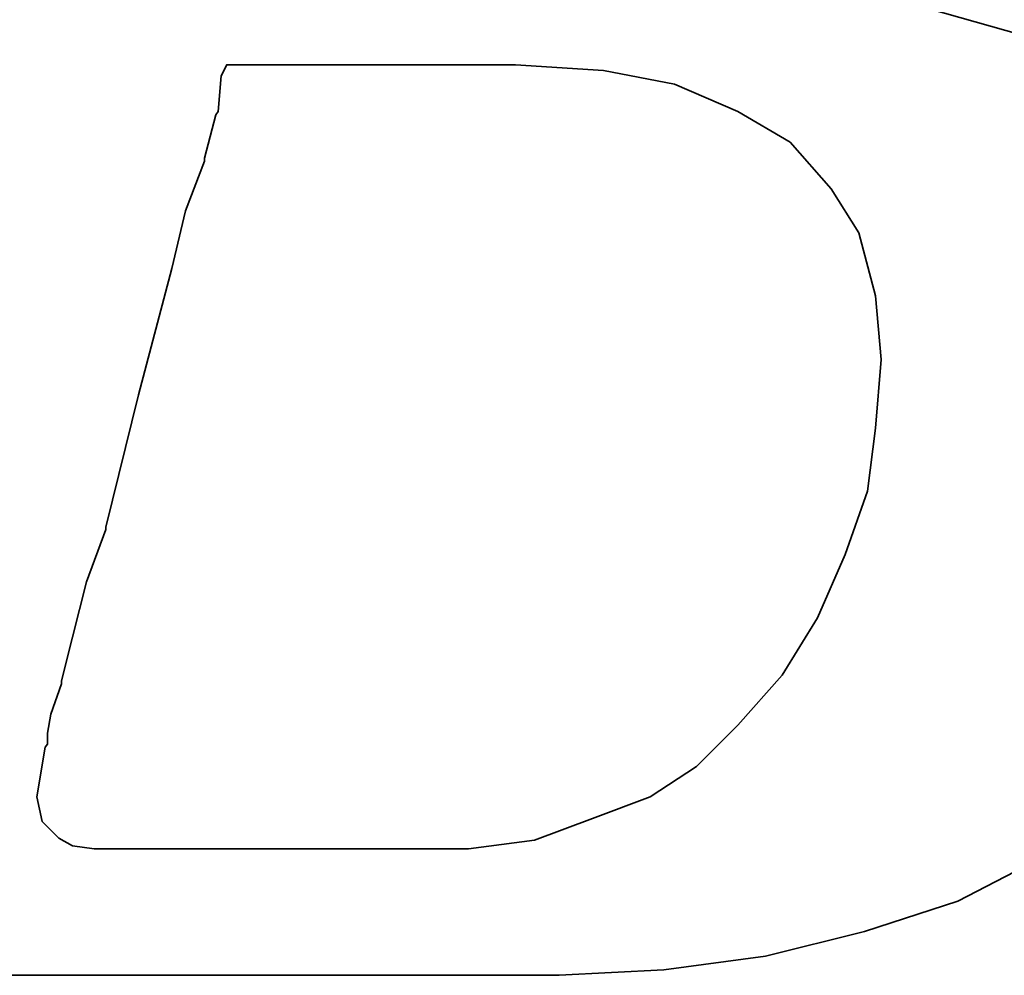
# Model space of a CAD drawing. Extents: x -176 to 363, y 100 to 494.
# Tile 27 of 48: x 261.33 to 262.86, y 173.95 to 175.43. Entities that reach past the tile are written whole.
import ezdxf

# ---------------------------------------------------------------- set-up
doc = ezdxf.new("R2010")
doc.units = 0
doc.header["$LTSCALE"] = 3
doc.header["$MEASUREMENT"] = 0
doc.layers.add('DIM', color=4, linetype='CONTINUOUS')
doc.layers.add('layer 1', color=7, linetype='CONTINUOUS')

# ---------------------------------------------------------------- blocks, each defined once
blk = doc.blocks.new('TBI MOTION logo(完整正式版)')
at = {"layer": 'layer 1', "color": 22, "lineweight": 35}
for points, knots in [([(-64.65375, -6.86375), (-64.65375, -6.86375), (-64.84375, -7.29625), (-64.84375, -7.29625), (-64.84375, -7.29625), (-64.84375, -7.29625), (-64.86875, -7.34375), (-64.86875, -7.34375), (-64.86875, -7.34375), (-64.86875, -7.34375), (-64.86875, -7.36875), (-64.86875, -7.36875), (-64.86875, -7.36875), (-64.86875, -7.36875), (-65.15375, -7.65375), (-65.15375, -7.65375), (-65.15375, -7.65375), (-65.15375, -7.65375), (-65.17875, -7.65375), (-65.17875, -7.65375), (-65.17875, -7.65375), (-65.17875, -7.65375), (-65.20375, -7.67875), (-65.20375, -7.67875), (-65.20375, -7.67875), (-65.20375, -7.67875), (-65.58875, -7.87125), (-65.58875, -7.87125), (-65.58875, -7.87125), (-65.58875, -7.87125), (-65.63375, -7.87125), (-65.63375, -7.87125), (-65.63375, -7.87125), (-65.63375, -7.87125), (-65.65875, -7.89375), (-65.65875, -7.89375), (-65.65875, -7.89375), (-65.65875, -7.89375), (-66.09375, -7.94375), (-66.09375, -7.94375), (-66.09375, -7.94375), (-66.09375, -7.94375), (-66.11375, -7.94375), (-66.11375, -7.94375), (-66.11375, -7.94375), (-66.11375, -7.94375), (-66.16375, -7.94375), (-66.16375, -7.94375), (-66.16375, -7.94375), (-66.16375, -7.94375), (-66.30875, -7.94375), (-66.30875, -7.94375), (-66.30875, -7.94375), (-66.30875, -7.94375), (-66.69375, -7.94375), (-66.69375, -7.94375), (-66.69375, -7.94375), (-66.69375, -7.94375), (-67.07375, -7.94375), (-67.07375, -7.94375), (-67.07375, -7.94375), (-67.07375, -7.94375), (-67.12375, -7.94375), (-67.12375, -7.94375), (-67.12375, -7.94375), (-67.12375, -7.94375), (-67.12375, -7.96625), (-67.12375, -7.96625), (-67.12375, -7.96625), (-67.12375, -7.96625), (-67.14875, -7.99125), (-67.14875, -7.99125), (-67.14875, -7.99125), (-67.14875, -7.99125), (-67.24375, -8.34875), (-67.24375, -8.34875), (-67.24375, -8.34875), (-67.24375, -8.34875), (-67.31375, -8.68625), (-67.31375, -8.68625), (-67.31375, -8.68625), (-67.31375, -8.68625), (-67.26875, -8.68625), (-67.26875, -8.68625), (-67.26875, -8.68625), (-67.26875, -8.68625), (-67.07375, -8.68625), (-67.07375, -8.68625), (-67.07375, -8.68625), (-67.07375, -8.68625), (-66.54875, -8.68625), (-66.54875, -8.68625), (-66.54875, -8.68625), (-66.54875, -8.68625), (-65.82625, -8.68625), (-65.82625, -8.68625), (-65.82625, -8.68625), (-65.82625, -8.68625), (-65.01375, -8.68625), (-65.01375, -8.68625), (-65.01375, -8.68625), (-65.01375, -8.68625), (-64.05375, -8.68625), (-64.05375, -8.68625), (-64.05375, -8.68625), (-64.05375, -8.68625), (-62.08375, -8.68625), (-62.08375, -8.68625), (-62.08375, -8.68625), (-62.08375, -8.68625), (-60.06875, -8.68625), (-60.06875, -8.68625), (-60.06875, -8.68625), (-60.06875, -8.68625), (-59.10875, -8.68625), (-59.10875, -8.68625), (-59.10875, -8.68625), (-59.10875, -8.68625), (-58.29375, -8.68625), (-58.29375, -8.68625), (-58.29375, -8.68625), (-58.29375, -8.68625), (-57.57375, -8.68625), (-57.57375, -8.68625), (-57.57375, -8.68625), (-57.57375, -8.68625), (-57.04875, -8.68625), (-57.04875, -8.68625), (-57.04875, -8.68625), (-57.04875, -8.68625), (-56.85375, -8.68625), (-56.85375, -8.68625), (-56.85375, -8.68625), (-56.85375, -8.68625), (-56.70875, -8.68625), (-56.70875, -8.68625), (-56.70875, -8.68625), (-56.70875, -8.68625), (-56.61375, -8.68625), (-56.61375, -8.68625), (-56.61375, -8.68625), (-56.61375, -8.68625), (-56.56875, -8.68625), (-56.56875, -8.68625), (-56.56875, -8.68625), (-56.56875, -8.68625), (-55.65375, -8.63875), (-55.65375, -8.63875), (-55.65375, -8.63875), (-55.65375, -8.63875), (-54.76875, -8.51875), (-54.76875, -8.51875), (-54.76875, -8.51875), (-54.76875, -8.51875), (-53.90375, -8.30375), (-53.90375, -8.30375), (-53.90375, -8.30375), (-53.90375, -8.30375), (-53.08875, -8.03875), (-53.08875, -8.03875), (-53.08875, -8.03875), (-53.08875, -8.03875), (-52.34375, -7.65375), (-52.34375, -7.65375), (-52.34375, -7.65375), (-52.34375, -7.65375), (-51.69875, -7.29625), (-51.69875, -7.29625), (-51.69875, -7.29625), (-51.69875, -7.29625), (-51.21875, -6.91125), (-51.21875, -6.91125), (-51.21875, -6.91125), (-51.21875, -6.91125), (-50.83375, -6.50375), (-50.83375, -6.50375), (-50.83375, -6.50375), (-50.83375, -6.50375), (-50.44875, -5.94875), (-50.44875, -5.94875), (-50.44875, -5.94875), (-50.44875, -5.94875), (-50.13875, -5.30375), (-50.13875, -5.30375), (-50.13875, -5.30375), (-50.13875, -5.30375), (-49.99375, -4.65375), (-49.99375, -4.65375), (-49.99375, -4.65375), (-49.99375, -4.65375), (-49.92375, -3.98375), (-49.92375, -3.98375), (-49.92375, -3.98375), (-49.92375, -3.98375), (-49.99375, -3.19374), (-49.99375, -3.19374), (-49.99375, -3.19374), (-49.99375, -3.19374), (-50.23374, -2.44874), (-50.23374, -2.44874), (-50.23374, -2.44874), (-50.23374, -2.44874), (-50.59375, -1.87374), (-50.59375, -1.87374), (-50.59375, -1.87374), (-50.59375, -1.87374), (-51.09875, -1.31874), (-51.09875, -1.31874), (-51.09875, -1.31874), (-51.09875, -1.31874), (-51.74375, -0.81875), (-51.74375, -0.81875), (-51.74375, -0.81875), (-51.74375, -0.81875), (-52.53875, -0.48125), (-52.53875, -0.48125), (-52.53875, -0.48125), (-52.53875, -0.48125), (-53.47375, -0.21875), (-53.47375, -0.21875), (-53.47375, -0.21875), (-53.47375, -0.21875), (-54.52875, -0.04874), (-54.52875, -0.04874), (-54.52875, -0.04874), (-54.52875, -0.04874), (-55.65375, 0.12125), (-55.65375, 0.12125), (-55.65375, 0.12125), (-55.65375, 0.12125), (-54.50375, 0.28624), (-54.50375, 0.28624), (-54.50375, 0.28624), (-54.50375, 0.28624), (-53.83375, 0.38124), (-53.83375, 0.38124), (-53.83375, 0.38124), (-53.83375, 0.38124), (-53.18375, 0.50125), (-53.18375, 0.50125), (-53.18375, 0.50125), (-53.18375, 0.50125), (-52.55875, 0.66874), (-52.55875, 0.66874), (-52.55875, 0.66874), (-52.55875, 0.66874), (-52.03375, 0.86124), (-52.03375, 0.86124), (-52.03375, 0.86124), (-52.03375, 0.86124), (-51.50374, 1.03124), (-51.50374, 1.03124), (-51.50374, 1.03124), (-51.50374, 1.03124), (-51.09875, 1.27125), (-51.09875, 1.27125), (-51.09875, 1.27125), (-51.09875, 1.27125), (-50.71375, 1.48624), (-50.71375, 1.48624), (-50.71375, 1.48624), (-50.71375, 1.48624), (-50.37625, 1.77625), (-50.37625, 1.77625), (-50.37625, 1.77625), (-50.37625, 1.77625), (-49.82375, 2.37625), (-49.82375, 2.37625), (-49.82375, 2.37625), (-49.82375, 2.37625), (-49.41875, 2.99625), (-49.41875, 2.99625), (-49.41875, 2.99625), (-49.41875, 2.99625), (-49.22375, 3.76625), (-49.22375, 3.76625), (-49.22375, 3.76625), (-49.22375, 3.76625), (-49.15375, 4.50874), (-49.15375, 4.50874), (-49.15375, 4.50874), (-49.15375, 4.50874), (-49.20375, 5.25125), (-49.20375, 5.25125), (-49.20375, 5.25125), (-49.20375, 5.25125), (-49.41875, 5.92625), (-49.41875, 5.92625), (-49.41875, 5.92625), (-49.41875, 5.92625), (-49.77875, 6.47625), (-49.77875, 6.47625), (-49.77875, 6.47625), (-49.77875, 6.47625), (-50.33125, 7.02624), (-50.33125, 7.02624), (-50.33125, 7.02624), (-50.33125, 7.02624), (-51.00125, 7.43625), (-51.00125, 7.43625), (-51.00125, 7.43625), (-51.00125, 7.43625), (-51.79375, 7.72625), (-51.79375, 7.72625), (-51.79375, 7.72625), (-51.79375, 7.72625), (-52.72875, 7.89124), (-52.72875, 7.89124), (-52.72875, 7.89124), (-52.72875, 7.89124), (-53.83375, 7.98625), (-53.83375, 7.98625), (-53.83375, 7.98625), (-53.83375, 7.98625), (-53.92875, 7.98625), (-53.92875, 7.98625), (-53.92875, 7.98625), (-53.92875, 7.98625), (-54.26375, 7.98625), (-54.26375, 7.98625), (-54.26375, 7.98625), (-54.26375, 7.98625), (-54.74375, 7.98625), (-54.74375, 7.98625), (-54.74375, 7.98625), (-54.74375, 7.98625), (-55.36875, 7.98625), (-55.36875, 7.98625), (-55.36875, 7.98625), (-55.36875, 7.98625), (-56.13375, 7.98625), (-56.13375, 7.98625), (-56.13375, 7.98625), (-56.13375, 7.98625), (-56.94875, 7.98625), (-56.94875, 7.98625), (-56.94875, 7.98625), (-56.94875, 7.98625), (-58.77625, 7.98625), (-58.77625, 7.98625), (-58.77625, 7.98625), (-58.77625, 7.98625), (-60.59875, 7.98625), (-60.59875, 7.98625), (-60.59875, 7.98625), (-60.59875, 7.98625), (-61.41375, 7.98625), (-61.41375, 7.98625), (-61.41375, 7.98625), (-61.41375, 7.98625), (-62.17875, 7.98625), (-62.17875, 7.98625), (-62.17875, 7.98625), (-62.17875, 7.98625), (-62.80375, 7.98625), (-62.80375, 7.98625), (-62.80375, 7.98625), (-62.80375, 7.98625), (-63.30625, 7.98625), (-63.30625, 7.98625), (-63.30625, 7.98625), (-63.30625, 7.98625), (-63.57375, 7.98625), (-63.57375, 7.98625), (-63.57375, 7.98625), (-63.57375, 7.98625), (-63.57375, 7.96375), (-63.57375, 7.96375), (-63.57375, 7.96375), (-63.57375, 7.96375), (-63.59875, 7.94125), (-63.59875, 7.94125), (-63.59875, 7.94125), (-63.59875, 7.94125), (-63.69375, 7.55625), (-63.69375, 7.55625), (-63.69375, 7.55625), (-63.69375, 7.55625), (-63.76375, 7.24624), (-63.76375, 7.24624), (-63.76375, 7.24624), (-63.76375, 7.24624), (-63.23875, 7.24624), (-63.23875, 7.24624), (-63.23875, 7.24624), (-63.23875, 7.24624), (-62.75875, 7.24624), (-62.75875, 7.24624), (-62.75875, 7.24624), (-62.75875, 7.24624), (-62.61125, 7.24624), (-62.61125, 7.24624), (-62.61125, 7.24624), (-62.61125, 7.24624), (-62.56625, 7.24624), (-62.56625, 7.24624), (-62.56625, 7.24624), (-62.56625, 7.24624), (-62.22875, 7.24624), (-62.22875, 7.24624), (-62.22875, 7.24624), (-62.22875, 7.24624), (-62.20375, 7.24624), (-62.20375, 7.24624), (-62.20375, 7.24624), (-62.20375, 7.24624), (-62.17875, 7.21875), (-62.17875, 7.21875), (-62.17875, 7.21875), (-62.17875, 7.21875), (-61.96375, 7.17125), (-61.96375, 7.17125), (-61.96375, 7.17125), (-61.96375, 7.17125), (-61.72375, 7.12624), (-61.72375, 7.12624), (-61.72375, 7.12624), (-61.72375, 7.12624), (-61.70375, 7.12624), (-61.70375, 7.12624), (-61.70375, 7.12624), (-61.70375, 7.12624), (-61.55875, 7.07624), (-61.55875, 7.07624), (-61.55875, 7.07624), (-61.55875, 7.07624), (-61.50875, 7.07624), (-61.50875, 7.07624), (-61.50875, 7.07624), (-61.50875, 7.07624), (-61.48375, 7.02624), (-61.48375, 7.02624), (-61.48375, 7.02624), (-61.48375, 7.02624), (-61.31875, 6.83375), (-61.31875, 6.83375), (-61.31875, 6.83375), (-61.31875, 6.83375), (-61.29375, 6.81125), (-61.29375, 6.81125), (-61.29375, 6.81125), (-61.29375, 6.81125), (-61.29375, 6.78625), (-61.29375, 6.78625), (-61.29375, 6.78625), (-61.29375, 6.78625), (-61.19875, 6.50124), (-61.19875, 6.50124), (-61.19875, 6.50124), (-61.19875, 6.50124), (-61.17375, 6.45124), (-61.17375, 6.45124), (-61.17375, 6.45124), (-61.17375, 6.45124), (-61.19875, 6.40625), (-61.19875, 6.40625), (-61.19875, 6.40625), (-61.19875, 6.40625), (-61.26875, 5.99624), (-61.26875, 5.99624), (-61.26875, 5.99624), (-61.26875, 5.99624), (-61.26875, 5.85125), (-61.26875, 5.85125), (-61.26875, 5.85125), (-61.26875, 5.85125), (-61.26875, 5.82625), (-61.26875, 5.82625), (-61.26875, 5.82625), (-61.26875, 5.82625), (-61.29375, 5.80625), (-61.29375, 5.80625), (-61.29375, 5.80625), (-61.29375, 5.80625), (-61.34125, 5.66125), (-61.34125, 5.66125), (-61.34125, 5.66125), (-61.34125, 5.66125), (-61.41375, 5.44625), (-61.41375, 5.44625), (-61.41375, 5.44625), (-61.41375, 5.44625), (-61.48375, 5.15625), (-61.48375, 5.15625), (-61.48375, 5.15625), (-61.48375, 5.15625), (-61.58375, 4.82124), (-61.58375, 4.82124), (-61.58375, 4.82124), (-61.58375, 4.82124), (-61.79875, 4.00375), (-61.79875, 4.00375), (-61.79875, 4.00375), (-61.79875, 4.00375), (-62.05875, 2.99625), (-62.05875, 2.99625), (-62.05875, 2.99625), (-62.05875, 2.99625), (-62.34875, 1.91625), (-62.34875, 1.91625), (-62.34875, 1.91625), (-62.34875, 1.91625), (-62.97375, -0.41124), (-62.97375, -0.41124), (-62.97375, -0.41124), (-62.97375, -0.41124), (-63.59875, -2.75875), (-63.59875, -2.75875), (-63.59875, -2.75875), (-63.59875, -2.75875), (-63.88375, -3.86374), (-63.88375, -3.86374), (-63.88375, -3.86374), (-63.88375, -3.86374), (-64.14875, -4.82374), (-64.14875, -4.82374), (-64.14875, -4.82374), (-64.14875, -4.82374), (-64.36375, -5.64125), (-64.36375, -5.64125), (-64.36375, -5.64125), (-64.36375, -5.64125), (-64.43625, -5.97625), (-64.43625, -5.97625), (-64.43625, -5.97625), (-64.43625, -5.97625), (-64.50875, -6.28625), (-64.50875, -6.28625), (-64.50875, -6.28625), (-64.50875, -6.28625), (-64.50875, -6.30875), (-64.50875, -6.30875), (-64.50875, -6.30875), (-64.50875, -6.30875), (-64.57875, -6.50375), (-64.57875, -6.50375), (-64.57875, -6.50375), (-64.57875, -6.50375), (-64.62875, -6.69625), (-64.62875, -6.69625), (-64.62875, -6.69625), (-64.62875, -6.69625), (-64.62875, -6.76875), (-64.62875, -6.76875), (-64.62875, -6.76875), (-64.62875, -6.76875), (-64.62875, -6.81375), (-64.62875, -6.81375), (-64.62875, -6.81375), (-64.62875, -6.81375), (-64.62875, -6.83875), (-64.62875, -6.83875), (-64.62875, -6.83875), (-64.62875, -6.83875), (-64.65375, -6.86375), (-64.65375, -6.86375)], [0, 0, 0, 0, 0.0071942, 0.0071942, 0.0071942, 0.0071942, 0.0143885, 0.0143885, 0.0143885, 0.0143885, 0.0215827, 0.0215827, 0.0215827, 0.0215827, 0.028777, 0.028777, 0.028777, 0.028777, 0.0359712, 0.0359712, 0.0359712, 0.0359712, 0.0431655, 0.0431655, 0.0431655, 0.0431655, 0.0503597, 0.0503597, 0.0503597, 0.0503597, 0.057554, 0.057554, 0.057554, 0.057554, 0.0647482, 0.0647482, 0.0647482, 0.0647482, 0.0719424, 0.0719424, 0.0719424, 0.0719424, 0.0791367, 0.0791367, 0.0791367, 0.0791367, 0.0863309, 0.0863309, 0.0863309, 0.0863309, 0.0935252, 0.0935252, 0.0935252, 0.0935252, 0.1007194, 0.1007194, 0.1007194, 0.1007194, 0.1079137, 0.1079137, 0.1079137, 0.1079137, 0.1151079, 0.1151079, 0.1151079, 0.1151079, 0.1223022, 0.1223022, 0.1223022, 0.1223022, 0.1294964, 0.1294964, 0.1294964, 0.1294964, 0.1366906, 0.1366906, 0.1366906, 0.1366906, 0.1438849, 0.1438849, 0.1438849, 0.1438849, 0.1510791, 0.1510791, 0.1510791, 0.1510791, 0.1582734, 0.1582734, 0.1582734, 0.1582734, 0.1654676, 0.1654676, 0.1654676, 0.1654676, 0.1726619, 0.1726619, 0.1726619, 0.1726619, 0.1798561, 0.1798561, 0.1798561, 0.1798561, 0.1870504, 0.1870504, 0.1870504, 0.1870504, 0.1942446, 0.1942446, 0.1942446, 0.1942446, 0.2014388, 0.2014388, 0.2014388, 0.2014388, 0.2086331, 0.2086331, 0.2086331, 0.2086331, 0.2158273, 0.2158273, 0.2158273, 0.2158273, 0.2230216, 0.2230216, 0.2230216, 0.2230216, 0.2302158, 0.2302158, 0.2302158, 0.2302158, 0.2374101, 0.2374101, 0.2374101, 0.2374101, 0.2446043, 0.2446043, 0.2446043, 0.2446043, 0.2517986, 0.2517986, 0.2517986, 0.2517986, 0.2589928, 0.2589928, 0.2589928, 0.2589928, 0.2661871, 0.2661871, 0.2661871, 0.2661871, 0.2733813, 0.2733813, 0.2733813, 0.2733813, 0.2805755, 0.2805755, 0.2805755, 0.2805755, 0.2877698, 0.2877698, 0.2877698, 0.2877698, 0.294964, 0.294964, 0.294964, 0.294964, 0.3021583, 0.3021583, 0.3021583, 0.3021583, 0.3093525, 0.3093525, 0.3093525, 0.3093525, 0.3165468, 0.3165468, 0.3165468, 0.3165468, 0.323741, 0.323741, 0.323741, 0.323741, 0.3309353, 0.3309353, 0.3309353, 0.3309353, 0.3381295, 0.3381295, 0.3381295, 0.3381295, 0.3453237, 0.3453237, 0.3453237, 0.3453237, 0.352518, 0.352518, 0.352518, 0.352518, 0.3597122, 0.3597122, 0.3597122, 0.3597122, 0.3669065, 0.3669065, 0.3669065, 0.3669065, 0.3741007, 0.3741007, 0.3741007, 0.3741007, 0.381295, 0.381295, 0.381295, 0.381295, 0.3884892, 0.3884892, 0.3884892, 0.3884892, 0.3956835, 0.3956835, 0.3956835, 0.3956835, 0.4028777, 0.4028777, 0.4028777, 0.4028777, 0.4100719, 0.4100719, 0.4100719, 0.4100719, 0.4172662, 0.4172662, 0.4172662, 0.4172662, 0.4244604, 0.4244604, 0.4244604, 0.4244604, 0.4316547, 0.4316547, 0.4316547, 0.4316547, 0.4388489, 0.4388489, 0.4388489, 0.4388489, 0.4460432, 0.4460432, 0.4460432, 0.4460432, 0.4532374, 0.4532374, 0.4532374, 0.4532374, 0.4604317, 0.4604317, 0.4604317, 0.4604317, 0.4676259, 0.4676259, 0.4676259, 0.4676259, 0.4748201, 0.4748201, 0.4748201, 0.4748201, 0.4820144, 0.4820144, 0.4820144, 0.4820144, 0.4892086, 0.4892086, 0.4892086, 0.4892086, 0.4964029, 0.4964029, 0.4964029, 0.4964029, 0.5035971, 0.5035971, 0.5035971, 0.5035971, 0.5107914, 0.5107914, 0.5107914, 0.5107914, 0.5179856, 0.5179856, 0.5179856, 0.5179856, 0.5251799, 0.5251799, 0.5251799, 0.5251799, 0.5323741, 0.5323741, 0.5323741, 0.5323741, 0.5395683, 0.5395683, 0.5395683, 0.5395683, 0.5467626, 0.5467626, 0.5467626, 0.5467626, 0.5539568, 0.5539568, 0.5539568, 0.5539568, 0.5611511, 0.5611511, 0.5611511, 0.5611511, 0.5683453, 0.5683453, 0.5683453, 0.5683453, 0.5755396, 0.5755396, 0.5755396, 0.5755396, 0.5827338, 0.5827338, 0.5827338, 0.5827338, 0.5899281, 0.5899281, 0.5899281, 0.5899281, 0.5971223, 0.5971223, 0.5971223, 0.5971223, 0.6043165, 0.6043165, 0.6043165, 0.6043165, 0.6115108, 0.6115108, 0.6115108, 0.6115108, 0.618705, 0.618705, 0.618705, 0.618705, 0.6258993, 0.6258993, 0.6258993, 0.6258993, 0.6330935, 0.6330935, 0.6330935, 0.6330935, 0.6402878, 0.6402878, 0.6402878, 0.6402878, 0.647482, 0.647482, 0.647482, 0.647482, 0.6546763, 0.6546763, 0.6546763, 0.6546763, 0.6618705, 0.6618705, 0.6618705, 0.6618705, 0.6690647, 0.6690647, 0.6690647, 0.6690647, 0.676259, 0.676259, 0.676259, 0.676259, 0.6834532, 0.6834532, 0.6834532, 0.6834532, 0.6906475, 0.6906475, 0.6906475, 0.6906475, 0.6978417, 0.6978417, 0.6978417, 0.6978417, 0.705036, 0.705036, 0.705036, 0.705036, 0.7122302, 0.7122302, 0.7122302, 0.7122302, 0.7194245, 0.7194245, 0.7194245, 0.7194245, 0.7266187, 0.7266187, 0.7266187, 0.7266187, 0.7338129, 0.7338129, 0.7338129, 0.7338129, 0.7410072, 0.7410072, 0.7410072, 0.7410072, 0.7482014, 0.7482014, 0.7482014, 0.7482014, 0.7553957, 0.7553957, 0.7553957, 0.7553957, 0.7625899, 0.7625899, 0.7625899, 0.7625899, 0.7697842, 0.7697842, 0.7697842, 0.7697842, 0.7769784, 0.7769784, 0.7769784, 0.7769784, 0.7841727, 0.7841727, 0.7841727, 0.7841727, 0.7913669, 0.7913669, 0.7913669, 0.7913669, 0.7985612, 0.7985612, 0.7985612, 0.7985612, 0.8057554, 0.8057554, 0.8057554, 0.8057554, 0.8129496, 0.8129496, 0.8129496, 0.8129496, 0.8201439, 0.8201439, 0.8201439, 0.8201439, 0.8273381, 0.8273381, 0.8273381, 0.8273381, 0.8345324, 0.8345324, 0.8345324, 0.8345324, 0.8417266, 0.8417266, 0.8417266, 0.8417266, 0.8489209, 0.8489209, 0.8489209, 0.8489209, 0.8561151, 0.8561151, 0.8561151, 0.8561151, 0.8633094, 0.8633094, 0.8633094, 0.8633094, 0.8705036, 0.8705036, 0.8705036, 0.8705036, 0.8776978, 0.8776978, 0.8776978, 0.8776978, 0.8848921, 0.8848921, 0.8848921, 0.8848921, 0.8920863, 0.8920863, 0.8920863, 0.8920863, 0.8992806, 0.8992806, 0.8992806, 0.8992806, 0.9064748, 0.9064748, 0.9064748, 0.9064748, 0.9136691, 0.9136691, 0.9136691, 0.9136691, 0.9208633, 0.9208633, 0.9208633, 0.9208633, 0.9280576, 0.9280576, 0.9280576, 0.9280576, 0.9352518, 0.9352518, 0.9352518, 0.9352518, 0.942446, 0.942446, 0.942446, 0.942446, 0.9496403, 0.9496403, 0.9496403, 0.9496403, 0.9568345, 0.9568345, 0.9568345, 0.9568345, 0.9640288, 0.9640288, 0.9640288, 0.9640288, 0.971223, 0.971223, 0.971223, 0.971223, 0.9784173, 0.9784173, 0.9784173, 0.9784173, 0.9856115, 0.9856115, 0.9856115, 0.9856115, 0.9928058, 0.9928058, 0.9928058, 0.9928058, 1, 1, 1, 1]), ([(-61.03125, -6.57375), (-61.03125, -6.57375), (-61.03125, -6.67125), (-61.03125, -6.67125), (-61.03125, -6.67125), (-61.03125, -6.67125), (-61.05375, -6.69625), (-61.05375, -6.69625), (-61.05375, -6.69625), (-61.05375, -6.69625), (-61.12375, -7.12875), (-61.12375, -7.12875), (-61.12375, -7.12875), (-61.12375, -7.12875), (-61.07875, -7.34375), (-61.07875, -7.34375), (-61.07875, -7.34375), (-61.07875, -7.34375), (-60.93375, -7.48875), (-60.93375, -7.48875), (-60.93375, -7.48875), (-60.93375, -7.48875), (-60.81375, -7.55625), (-60.81375, -7.55625), (-60.81375, -7.55625), (-60.81375, -7.55625), (-60.62375, -7.58375), (-60.62375, -7.58375), (-60.62375, -7.58375), (-60.62375, -7.58375), (-60.30875, -7.58375), (-60.30875, -7.58375), (-60.30875, -7.58375), (-60.30875, -7.58375), (-59.97375, -7.58375), (-59.97375, -7.58375), (-59.97375, -7.58375), (-59.97375, -7.58375), (-59.87875, -7.58375), (-59.87875, -7.58375), (-59.87875, -7.58375), (-59.87875, -7.58375), (-59.63625, -7.58375), (-59.63625, -7.58375), (-59.63625, -7.58375), (-59.63625, -7.58375), (-58.96875, -7.58375), (-58.96875, -7.58375), (-58.96875, -7.58375), (-58.96875, -7.58375), (-58.29375, -7.58375), (-58.29375, -7.58375), (-58.29375, -7.58375), (-58.29375, -7.58375), (-58.05375, -7.58375), (-58.05375, -7.58375), (-58.05375, -7.58375), (-58.05375, -7.58375), (-57.98375, -7.58375), (-57.98375, -7.58375), (-57.98375, -7.58375), (-57.98375, -7.58375), (-57.35875, -7.58375), (-57.35875, -7.58375), (-57.35875, -7.58375), (-57.35875, -7.58375), (-56.78375, -7.50875), (-56.78375, -7.50875), (-56.78375, -7.50875), (-56.78375, -7.50875), (-56.27875, -7.31875), (-56.27875, -7.31875), (-56.27875, -7.31875), (-56.27875, -7.31875), (-55.77375, -7.12875), (-55.77375, -7.12875), (-55.77375, -7.12875), (-55.77375, -7.12875), (-55.36875, -6.86375), (-55.36875, -6.86375), (-55.36875, -6.86375), (-55.36875, -6.86375), (-55.00875, -6.50375), (-55.00875, -6.50375), (-55.00875, -6.50375), (-55.00875, -6.50375), (-54.62375, -6.06875), (-54.62375, -6.06875), (-54.62375, -6.06875), (-54.62375, -6.06875), (-54.31375, -5.56875), (-54.31375, -5.56875), (-54.31375, -5.56875), (-54.31375, -5.56875), (-54.07375, -5.01625), (-54.07375, -5.01625), (-54.07375, -5.01625), (-54.07375, -5.01625), (-53.87875, -4.46374), (-53.87875, -4.46374), (-53.87875, -4.46374), (-53.87875, -4.46374), (-53.80875, -3.91375), (-53.80875, -3.91375), (-53.80875, -3.91375), (-53.80875, -3.91375), (-53.75875, -3.31375), (-53.75875, -3.31375), (-53.75875, -3.31375), (-53.75875, -3.31375), (-53.80875, -2.75875), (-53.80875, -2.75875), (-53.80875, -2.75875), (-53.80875, -2.75875), (-53.95375, -2.20875), (-53.95375, -2.20875), (-53.95375, -2.20875), (-53.95375, -2.20875), (-54.19375, -1.82625), (-54.19375, -1.82625), (-54.19375, -1.82625), (-54.19375, -1.82625), (-54.55375, -1.41875), (-54.55375, -1.41875), (-54.55375, -1.41875), (-54.55375, -1.41875), (-55.00875, -1.15125), (-55.00875, -1.15125), (-55.00875, -1.15125), (-55.00875, -1.15125), (-55.56125, -0.91375), (-55.56125, -0.91375), (-55.56125, -0.91375), (-55.56125, -0.91375), (-56.18125, -0.79375), (-56.18125, -0.79375), (-56.18125, -0.79375), (-56.18125, -0.79375), (-56.94875, -0.74374), (-56.94875, -0.74374), (-56.94875, -0.74374), (-56.94875, -0.74374), (-56.99875, -0.74374), (-56.99875, -0.74374), (-56.99875, -0.74374), (-56.99875, -0.74374), (-57.09375, -0.74374), (-57.09375, -0.74374), (-57.09375, -0.74374), (-57.09375, -0.74374), (-57.38375, -0.74374), (-57.38375, -0.74374), (-57.38375, -0.74374), (-57.38375, -0.74374), (-57.76875, -0.74374), (-57.76875, -0.74374), (-57.76875, -0.74374), (-57.76875, -0.74374), (-58.24625, -0.74374), (-58.24625, -0.74374), (-58.24625, -0.74374), (-58.24625, -0.74374), (-58.72875, -0.74374), (-58.72875, -0.74374), (-58.72875, -0.74374), (-58.72875, -0.74374), (-59.20875, -0.74374), (-59.20875, -0.74374), (-59.20875, -0.74374), (-59.20875, -0.74374), (-59.46875, -0.74374), (-59.46875, -0.74374), (-59.46875, -0.74374), (-59.46875, -0.74374), (-59.51625, -0.83875), (-59.51625, -0.83875), (-59.51625, -0.83875), (-59.51625, -0.83875), (-59.54375, -1.15125), (-59.54375, -1.15125), (-59.54375, -1.15125), (-59.54375, -1.15125), (-59.56375, -1.17874), (-59.56375, -1.17874), (-59.56375, -1.17874), (-59.56375, -1.17874), (-59.66375, -1.55875), (-59.66375, -1.55875), (-59.66375, -1.55875), (-59.66375, -1.55875), (-59.66375, -1.58375), (-59.66375, -1.58375), (-59.66375, -1.58375), (-59.66375, -1.58375), (-59.82875, -2.01874), (-59.82875, -2.01874), (-59.82875, -2.01874), (-59.82875, -2.01874), (-59.94875, -2.52125), (-59.94875, -2.52125), (-59.94875, -2.52125), (-59.94875, -2.52125), (-60.23875, -3.62375), (-60.23875, -3.62375), (-60.23875, -3.62375), (-60.23875, -3.62375), (-60.52375, -4.77624), (-60.52375, -4.77624), (-60.52375, -4.77624), (-60.52375, -4.77624), (-60.52375, -4.79874), (-60.52375, -4.79874), (-60.52375, -4.79874), (-60.52375, -4.79874), (-60.69125, -5.25375), (-60.69125, -5.25375), (-60.69125, -5.25375), (-60.69125, -5.25375), (-60.81375, -5.73625), (-60.81375, -5.73625), (-60.81375, -5.73625), (-60.81375, -5.73625), (-60.90875, -6.11875), (-60.90875, -6.11875), (-60.90875, -6.11875), (-60.90875, -6.11875), (-60.90875, -6.14375), (-60.90875, -6.14375), (-60.90875, -6.14375), (-60.90875, -6.14375), (-61.00375, -6.40875), (-61.00375, -6.40875), (-61.00375, -6.40875), (-61.00375, -6.40875), (-61.03125, -6.57375), (-61.03125, -6.57375)], [0, 0, 0, 0, 0.0169492, 0.0169492, 0.0169492, 0.0169492, 0.0338983, 0.0338983, 0.0338983, 0.0338983, 0.0508475, 0.0508475, 0.0508475, 0.0508475, 0.0677966, 0.0677966, 0.0677966, 0.0677966, 0.0847458, 0.0847458, 0.0847458, 0.0847458, 0.1016949, 0.1016949, 0.1016949, 0.1016949, 0.1186441, 0.1186441, 0.1186441, 0.1186441, 0.1355932, 0.1355932, 0.1355932, 0.1355932, 0.1525424, 0.1525424, 0.1525424, 0.1525424, 0.1694915, 0.1694915, 0.1694915, 0.1694915, 0.1864407, 0.1864407, 0.1864407, 0.1864407, 0.2033898, 0.2033898, 0.2033898, 0.2033898, 0.220339, 0.220339, 0.220339, 0.220339, 0.2372881, 0.2372881, 0.2372881, 0.2372881, 0.2542373, 0.2542373, 0.2542373, 0.2542373, 0.2711864, 0.2711864, 0.2711864, 0.2711864, 0.2881356, 0.2881356, 0.2881356, 0.2881356, 0.3050847, 0.3050847, 0.3050847, 0.3050847, 0.3220339, 0.3220339, 0.3220339, 0.3220339, 0.3389831, 0.3389831, 0.3389831, 0.3389831, 0.3559322, 0.3559322, 0.3559322, 0.3559322, 0.3728814, 0.3728814, 0.3728814, 0.3728814, 0.3898305, 0.3898305, 0.3898305, 0.3898305, 0.4067797, 0.4067797, 0.4067797, 0.4067797, 0.4237288, 0.4237288, 0.4237288, 0.4237288, 0.440678, 0.440678, 0.440678, 0.440678, 0.4576271, 0.4576271, 0.4576271, 0.4576271, 0.4745763, 0.4745763, 0.4745763, 0.4745763, 0.4915254, 0.4915254, 0.4915254, 0.4915254, 0.5084746, 0.5084746, 0.5084746, 0.5084746, 0.5254237, 0.5254237, 0.5254237, 0.5254237, 0.5423729, 0.5423729, 0.5423729, 0.5423729, 0.559322, 0.559322, 0.559322, 0.559322, 0.5762712, 0.5762712, 0.5762712, 0.5762712, 0.5932203, 0.5932203, 0.5932203, 0.5932203, 0.6101695, 0.6101695, 0.6101695, 0.6101695, 0.6271186, 0.6271186, 0.6271186, 0.6271186, 0.6440678, 0.6440678, 0.6440678, 0.6440678, 0.6610169, 0.6610169, 0.6610169, 0.6610169, 0.6779661, 0.6779661, 0.6779661, 0.6779661, 0.6949153, 0.6949153, 0.6949153, 0.6949153, 0.7118644, 0.7118644, 0.7118644, 0.7118644, 0.7288136, 0.7288136, 0.7288136, 0.7288136, 0.7457627, 0.7457627, 0.7457627, 0.7457627, 0.7627119, 0.7627119, 0.7627119, 0.7627119, 0.779661, 0.779661, 0.779661, 0.779661, 0.7966102, 0.7966102, 0.7966102, 0.7966102, 0.8135593, 0.8135593, 0.8135593, 0.8135593, 0.8305085, 0.8305085, 0.8305085, 0.8305085, 0.8474576, 0.8474576, 0.8474576, 0.8474576, 0.8644068, 0.8644068, 0.8644068, 0.8644068, 0.8813559, 0.8813559, 0.8813559, 0.8813559, 0.8983051, 0.8983051, 0.8983051, 0.8983051, 0.9152542, 0.9152542, 0.9152542, 0.9152542, 0.9322034, 0.9322034, 0.9322034, 0.9322034, 0.9491525, 0.9491525, 0.9491525, 0.9491525, 0.9661017, 0.9661017, 0.9661017, 0.9661017, 0.9830508, 0.9830508, 0.9830508, 0.9830508, 1, 1, 1, 1])]:
    blk.add_open_spline(points, degree=3, knots=knots, dxfattribs=at)

msp = doc.modelspace()

# ---------------------------------------------------------------- block references
at = {"layer": 'DIM', "color": 7, "xscale": 0.1773674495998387, "yscale": 0.1773674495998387, "zscale": 0.1773674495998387}
msp.add_blockref('TBI MOTION logo(完整正式版)', (272.2004, 175.4902), dxfattribs=at)

doc.saveas('drawing.dxf')
